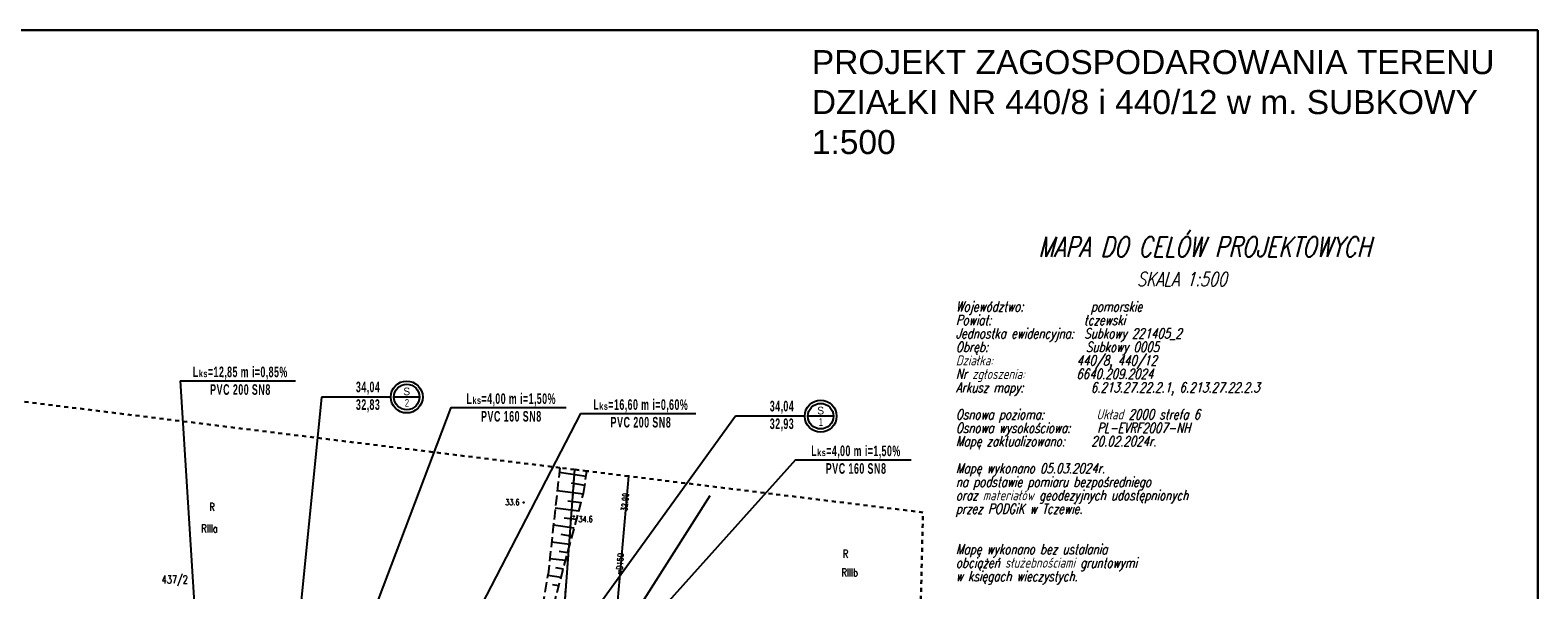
# Model space of a CAD drawing. Header units: millimetres. Extents: x 42484 to 45713, y 27065 to 28593.
# Tile 23 of 23: x 42592 to 42781, y 28523 to 28593. Entities that reach past the tile are written whole.
import ezdxf
from ezdxf.enums import TextEntityAlignment as Align

# ---------------------------------------------------------------- set-up
doc = ezdxf.new("R2010")
doc.units = ezdxf.units.MM
doc.linetypes.add('2', pattern=[1, 0.5, -0.5])
doc.linetypes.add('9', pattern=[1.75, 1.25, -0.5])
for name, color, linetype in [('000_Inne__niezydentyfikowane_', 7, 'Continuous'), ('209-oznaczenie_konturu_klasyfik', 7, 'Continuous'), ('210-oznaczenie_konturu_uzytku_g', 7, 'Continuous'), ('211-numer_dzialki_ewidencyjnej', 7, 'Continuous'), ('218-kontur_uzytku_gruntowego', 7, 'Continuous'), ('219-dzialka_ewidencyjna', 7, 'Continuous'), ('pikieta_naturalna', 7, 'Continuous'), ('pikieta_naturalna-Atr2', 7, 'Continuous'), ('przewod_elektroenergetyczny_pod', 7, 'Continuous'), ('przewod_wodociagowy', 7, 'Continuous'), ('przewod_wodociagowy-Atr1', 7, 'Continuous'), ('rzedna-Atr2', 7, 'Continuous'), ('skarpa_nieumocniona', 7, 'Continuous'), ('Zakres', 7, 'Continuous')]:
    doc.layers.add(name, color=color, linetype=linetype)
doc.layers.add('KAM-pro Biała Zarys', color=7, linetype='Continuous', lineweight=9)
doc.layers.add('KAM-pro Opis Kanalizacji Sanitarnej', color=16, linetype='Continuous', lineweight=13)
doc.styles.add('Climader', font='bgothm.ttf')
doc.styles.add('Climader-1', font='simplex.shx', dxfattribs={"width": 0.6})
doc.styles.get("Standard").update_dxf_attribs({"font": 'arial.ttf'})
doc.styles.add('STYL_ARIAL', font='simplex', dxfattribs={"width": 0.75, "oblique": 0.1})

# ---------------------------------------------------------------- blocks, each defined once
blk = doc.blocks.new('PW01')
at = {"color": 7}
blk.add_polyline3d([(0.045, 0, 0), (0.0318, -0.0318, 0), (0, -0.045, 0), (-0.0318, -0.0318, 0), (-0.045, 0, 0), (-0.0318, 0.0318, 0), (0, 0.045, 0), (0.0318, 0.0318, 0), (0.045, 0, 0)], dxfattribs=at)

msp = doc.modelspace()

# ---------------------------------------------------------------- linework, layer by layer
at = {"layer": '000_Inne__niezydentyfikowane_', "color": 7}
for points in [[(42661.69, 28537.44, 0), (42658.32, 28537.96, 0)], [(42661.35, 28535.25, 0), (42658.07, 28535.67, 0)], [(42661.52, 28536.34, 0), (42659.86, 28536.6, 0)], [(42661.05, 28534.15, 0), (42659.39, 28534.37, 0)], [(42660.77, 28533.1, 0), (42657.83, 28533.5, 0)], [(42660.49, 28532.06, 0), (42658.94, 28532.25, 0)], [(42660.2, 28531, 0), (42657.6, 28531.36, 0)], [(42659.93, 28529.96, 0), (42658.58, 28530.2, 0)], [(42659.65, 28528.93, 0), (42657.36, 28529.24, 0)], [(42659.37, 28527.89, 0), (42658.3, 28528.07, 0)], [(42659.12, 28526.92, 0), (42657.13, 28527.14, 0)], [(42658.84, 28525.87, 0), (42657.9, 28526.02, 0)], [(42658.55, 28524.81, 0), (42656.9, 28525.07, 0)], [(42658.28, 28523.79, 0), (42657.48, 28523.89, 0)]]:
    msp.add_polyline3d(points, dxfattribs=at)
at = {"layer": '218-kontur_uzytku_gruntowego', "color": 3, "linetype": '2'}
msp.add_polyline3d([(42660.24, 28538.33, 0), (42657.44, 28501.3, 0)], dxfattribs=at)
at = {"layer": '219-dzialka_ewidencyjna', "color": 7}
msp.add_polyline3d([(42660.24, 28538.33, 0), (42657.46, 28501.33, 0)], dxfattribs=at)
at = {"layer": 'KAM-pro Biała Zarys', "lineweight": 30}
msp.add_lwpolyline([(42780.83, 28593.31), (42483.83, 28593.31), (42483.83, 28383.31), (42780.83, 28383.31)], close=True, dxfattribs=at)
at = {"layer": 'KAM-pro Opis Kanalizacji Sanitarnej', "color": 32, "lineweight": 25, "true_color": 0xcc6600}
for p, q in [((42610.85, 28549.42), (42625.29, 28549.42)), ((42610.85, 28549.42), (42614.39, 28494.02)), ((42644.76, 28546.07), (42622.79, 28488.24)), ((42660.97, 28545.33), (42632.1, 28489.62)), ((42644.76, 28546.07), (42659.21, 28546.07)), ((42660.97, 28545.33), (42675.42, 28545.33)), ((42687.91, 28539.55), (42639.12, 28485.22)), ((42687.91, 28539.55), (42702.36, 28539.55))]:
    msp.add_line(p, q, dxfattribs=at)
at = {"layer": 'KAM-pro Opis Kanalizacji Sanitarnej', "color": 251, "lineweight": 25}
for p, q in [((42628.56, 28547.4), (42623.01, 28491.39)), ((42637.23, 28547.4), (42628.56, 28547.4)), ((42680.38, 28545), (42639.32, 28488.21)), ((42689.05, 28545), (42680.38, 28545))]:
    msp.add_line(p, q, dxfattribs=at)
at = {"layer": 'KAM-pro Opis Kanalizacji Sanitarnej', "color": 1, "lineweight": 25}
for p, q in [((42640.83, 28547.4), (42637.63, 28547.4)), ((42692.65, 28545), (42689.45, 28545))]:
    msp.add_line(p, q, dxfattribs=at)
for centre, radius in [((42639.23, 28547.4), 2), ((42639.23, 28547.4), 1.6), ((42691.05, 28545), 2), ((42691.05, 28545), 1.6)]:
    msp.add_circle(centre, radius, dxfattribs=at)
at = {"layer": 'przewod_elektroenergetyczny_pod', "color": 1}
msp.add_polyline3d([(42644.71, 28483.92, 0), (42677.23, 28535.07, 0)], dxfattribs=at)
at = {"layer": 'przewod_wodociagowy', "color": 5}
msp.add_polyline3d([(42666.99, 28537.49, 0), (42665.1, 28516.23, 0), (42667.81, 28514.76, 0), (42690.48, 28500.63, 0), (42698.26, 28494.58, 0), (42702.8, 28488.75, 0)], dxfattribs=at)
at = {"layer": 'skarpa_nieumocniona', "color": 7, "linetype": '9'}
for points in [[(42658.39, 28538.55, 0), (42656.92, 28525.23, 0)], [(42661.36, 28535.33, 0), (42661.79, 28538.13, 0)], [(42657.6, 28521.25, 0), (42661.36, 28535.33, 0)], [(42656.29, 28521.26, 0), (42656.92, 28525.23, 0)]]:
    msp.add_polyline3d(points, dxfattribs=at)
at = {"layer": 'Zakres', "color": 3, "linetype": '2', "lineweight": 30}
msp.add_polyline3d([(42701.65, 28440.84, 0), (42701.65, 28440.84, 0), (42701.68, 28442.3, 0), (42701.8, 28447.1, 0), (42701.86, 28449.63, 0), (42701.87, 28450.01, 0), (42701.89, 28450.75, 0), (42701.89, 28450.75, 0), (42702.1, 28459.46, 0), (42702.8, 28488.75, 0), (42702.85, 28490.91, 0), (42702.85, 28491.02, 0), (42702.85, 28491.02, 0), (42703.86, 28532.96, 0), (42666.99, 28537.49, 0), (42661.79, 28538.13, 0), (42660.24, 28538.33, 0), (42660.24, 28538.33, 0), (42658.39, 28538.55, 0), (42589.11, 28547.08, 0)], dxfattribs=at)

# ---------------------------------------------------------------- block references
at = {"layer": 'pikieta_naturalna', "color": 7}
for p in [(42653.88, 28534.19), (42660.15, 28532.46)]:
    msp.add_blockref('PW01', p, dxfattribs=at)

# ---------------------------------------------------------------- texts
at = {"color": 7, "style": 'STYL_ARIAL', "oblique": 15, "width": 0.75}
for s, height, p in [('MAPA DO CELÓW PROJEKTOWYCH', 2.5, (42739.09, 28566.2)), ('SKALA 1:500', 1.75, (42736.27, 28562.13))]:
    msp.add_text(s, height=height, dxfattribs=at).set_placement(p, align=Align.MIDDLE_CENTER)
for s, p in [('Województwo:           pomorskie', (42707.97, 28558.1)), ('Powiat:                tczewski', (42707.97, 28556.41)), ('Jednostka ewidencyjna:  Subkowy 221405_2', (42707.97, 28554.73)), ('Obręb:                 Subkowy 0005', (42707.97, 28553.04)), ('Działka:               440/8, 440/12', (42707.97, 28551.35)), ('Nr zgłoszenia:         6640.209.2024', (42707.97, 28549.66)), ('Arkusz mapy:           6.213.27.22.2.1, 6.213.27.22.2.3', (42707.97, 28547.98)), ('Osnowa pozioma:        Układ 2000 strefa 6', (42707.97, 28544.6)), ('Osnowa wysokościowa:   PL-EVRF2007-NH', (42707.97, 28542.91)), ('Mapę zaktualizowano:   20.02.2024r.', (42707.97, 28541.23)), ('Mapę wykonano 05.03.2024r. ', (42707.97, 28537.85)), ('na podstawie pomiaru bezpośredniego ', (42707.97, 28536.16)), ('oraz materiałów geodezyjnych udostępnionych', (42707.97, 28534.48)), ('przez PODGiK w Tczewie.', (42707.97, 28532.79)), ('Mapę wykonano bez ustalania ', (42707.97, 28527.73)), ('obciążeń służebnościami gruntowymi', (42707.97, 28526.04)), ('w księgach wieczystych.', (42707.97, 28524.35))]:
    msp.add_text(s, height=1.25, dxfattribs=at).set_placement(p)
at = {"insert": (42689.95, 28590.81), "char_height": 3, "attachment_point": 1}
msp.add_mtext_dynamic_manual_height_columns('\\A1;PROJEKT ZAGOSPODAROWANIA TERENU \\PDZIAŁKI NR 440/8 i 440/12 w m. SUBKOWY\\P1:500', width=87.2333, gutter_width=12.5, heights=[0], dxfattribs=at)
at = {"layer": '209-oznaczenie_konturu_klasyfik', "color": 3, "style": 'STYL_ARIAL', "width": 0.75}
for s, p in [('RIIIa', (42613.51, 28531.44)), ('RIIIb', (42693.65, 28525.93))]:
    msp.add_text(s, height=1, dxfattribs=at).set_placement(p, align=Align.TOP_LEFT)
at = {"layer": '210-oznaczenie_konturu_uzytku_g', "color": 3, "style": 'STYL_ARIAL', "width": 0.75}
for p in [(42614.52, 28532.84), (42693.82, 28526.96)]:
    msp.add_text('R', height=1, dxfattribs=at).set_placement(p, align=Align.BOTTOM_LEFT)
at = {"layer": '211-numer_dzialki_ewidencyjnej', "color": 7, "style": 'STYL_ARIAL', "width": 0.75}
msp.add_text('437/2', height=1, dxfattribs=at).set_placement((42608.55, 28525.07), align=Align.TOP_LEFT)
at = {"layer": 'KAM-pro Opis Kanalizacji Sanitarnej', "color": 1, "lineweight": 25, "style": 'Climader'}
for p in [(42639.23, 28548.1), (42691.05, 28545.7)]:
    msp.add_text('S', height=0.96, rotation=359.805, dxfattribs=at).set_placement(p, align=Align.MIDDLE_CENTER)
at = {"layer": 'KAM-pro Opis Kanalizacji Sanitarnej', "color": 1, "lineweight": 25, "style": 'Climader', "width": 0.6}
for s, p in [('2', (42639.26, 28546.67)), ('1', (42691.08, 28544.27))]:
    msp.add_text(s, height=0.96, rotation=359.805, dxfattribs=at).set_placement(p, align=Align.MIDDLE_CENTER)
at = {"layer": 'KAM-pro Opis Kanalizacji Sanitarnej', "color": 32, "lineweight": 25, "true_color": 0xcc6600, "char_height": 1.3244, "width": 12.4906, "attachment_point": 5, "rotation": 359.9326, "style": 'Climader-1'}
for s, insert in [('{\\fArial|b1|i0|c238|p34;\\T1.1;L\\H0.66477x;ks\\H1.5043x;=12,85 m i=0,85%\\PPVC 200 SN8}', (42618.42, 28549.43)), ('{\\fArial|b1|i0|c238|p34;\\T1.1;L\\H0.66477x;ks\\H1.5043x;=4,00 m i=1,50%\\PPVC 160 SN8}', (42652.33, 28546.08)), ('{\\fArial|b1|i0|c238|p34;\\T1.1;L\\H0.66477x;ks\\H1.5043x;=16,60 m i=0,60%\\PPVC 200 SN8}', (42668.55, 28545.34)), ('{\\fArial|b1|i0|c238|p34;\\T1.1;L\\H0.66477x;ks\\H1.5043x;=4,00 m i=1,50%\\PPVC 160 SN8}', (42695.49, 28539.55))]:
    msp.add_mtext(s, dxfattribs=dict(at, insert=insert))
at = {"layer": 'KAM-pro Opis Kanalizacji Sanitarnej', "color": 251, "lineweight": 25, "char_height": 1.3244, "width": 4.9737, "attachment_point": 5, "rotation": 359.9593, "style": 'Climader-1'}
for s, insert in [('{\\fArial|b1|i0|c238|p34;\\T1.1;34,04\\P32,83}', (42634.4, 28547.41)), ('{\\fArial|b1|i0|c238|p34;\\T1.1;34,04\\P32,93}', (42686.21, 28545.01))]:
    msp.add_mtext(s, dxfattribs=dict(at, insert=insert))
at = {"layer": 'pikieta_naturalna-Atr2', "color": 7, "style": 'STYL_ARIAL', "width": 0.75}
for s, p in [('33.6', (42651.57, 28533.63)), ('34.6', (42660.73, 28531.52))]:
    msp.add_text(s, height=0.75, dxfattribs=at).set_placement(p, align=Align.BOTTOM_LEFT)
at = {"layer": 'przewod_wodociagowy-Atr1', "color": 5, "style": 'STYL_ARIAL', "width": 0.75}
msp.add_text('wD150', height=0.75, rotation=85.3381, dxfattribs=at).set_placement((42665.82, 28525.24), align=Align.MIDDLE_LEFT)
at = {"layer": 'rzedna-Atr2', "color": 5, "style": 'STYL_ARIAL', "width": 0.75}
msp.add_text('32.99', height=0.75, rotation=84.911, dxfattribs=at).set_placement((42667.05, 28533.06), align=Align.BOTTOM_LEFT)

doc.saveas('drawing.dxf')
